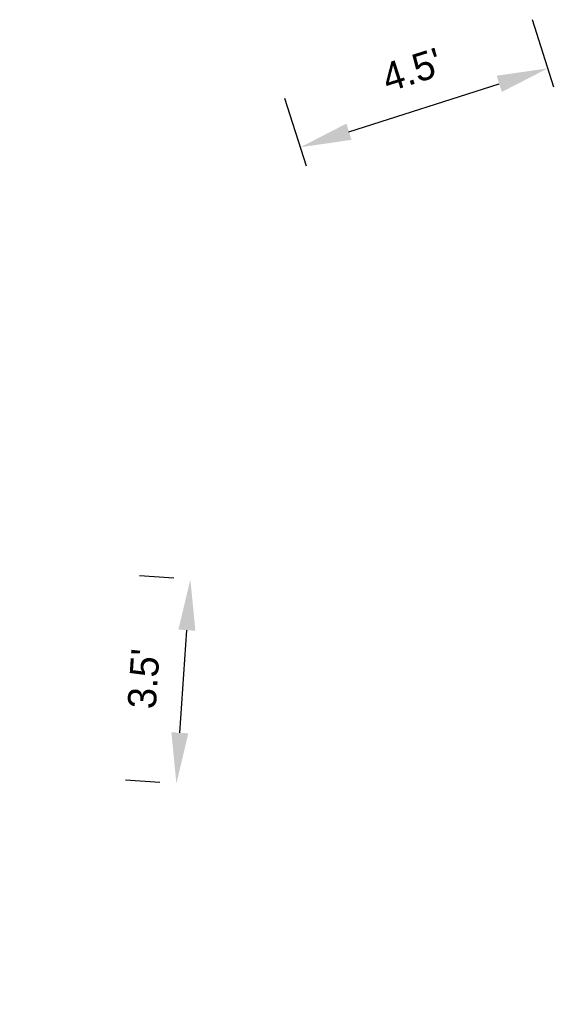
# Model space of a CAD drawing. Header units: feet. Extents: x 1374030 to 1376053, y 456596 to 456786.
# Tile 1 of 3: x 1374030 to 1374039, y 456768 to 456786. Entities that reach past the tile are written whole.
import ezdxf

# ---------------------------------------------------------------- set-up
doc = ezdxf.new("R2010")
doc.units = ezdxf.units.FT
doc.header["$MEASUREMENT"] = 0
doc.layers.add('RD_P_Text', color=1, linetype='Continuous')
doc.styles.get("Standard").update_dxf_attribs({"font": 'font31.shx'})
doc.dimstyles.new('COEC', dxfattribs={"dimscale": 13.9, "dimtxt": 0.18, "dimasz": 0.18, "dimexe": 0.18, "dimexo": 0.0625, "dimgap": 0.09, "dimtad": 1, "dimzin": 0, "dimdsep": 46, "dimtxsty": 'Standard', "dimcen": 0.09, "dimclrd": 256, "dimclre": 256, "dimclrt": 256, "dimaunit": 1, "dimadec": 4, "dimazin": 0, "dimtfac": 1, "dimtofl": 0, "dimtmove": 0, "dimatfit": 3, "dimfxl": 1, "dimtolj": 1, "dimtzin": 0, "dimlwd": -1, "dimlwe": -1, "dimarcsym": 0})

# ---------------------------------------------------------------- blocks, each defined once
blk = doc.blocks.new('*D1090')
at = {"layer": 'Defpoints', "color": 0, "transparency": 16777216}
for p in [(1374038.847, 456784.955), (1374039.048, 456784.325, 900.322), (1374034.682, 456782.933, 900.322)]:
    blk.add_point(p, dxfattribs=at)
at = {"layer": 'RD_P_Text', "transparency": 16777216}
for p, q in [((1374038.953, 456784.622), (1374038.574, 456785.813)), ((1374035.339, 456783.837), (1374037.99, 456784.682)), ((1374034.587, 456783.231), (1374034.208, 456784.421))]:
    blk.add_line(p, q, dxfattribs=at)
for points in [[(1374037.944, 456784.825), (1374038.035, 456784.539), (1374038.847, 456784.955)], [(1374035.293, 456783.98), (1374035.384, 456783.694), (1374034.481, 456783.563)]]:
    blk.add_solid(points, dxfattribs=at)
at = {"layer": 'RD_P_Text', "transparency": 16777216, "insert": (1374036.452, 456784.926), "char_height": 0.5, "attachment_point": 5, "rotation": 17.6797}
blk.add_mtext("\\A1;4.5'", dxfattribs=at)
blk = doc.blocks.new('*D1094')
at = {"layer": 'Defpoints', "color": 0, "transparency": 16777216}
for p in [(1374032.542, 456775.945), (1374032.564, 456775.944, -900.445), (1374032.317, 456772.339, -900.309)]:
    blk.add_point(p, dxfattribs=at)
at = {"layer": 'RD_P_Text', "transparency": 16777216}
for p, q in [((1374032.252, 456775.965), (1374031.644, 456776.007)), ((1374032.356, 456773.238), (1374032.481, 456775.047)), ((1374032.005, 456772.36), (1374031.397, 456772.402))]:
    blk.add_line(p, q, dxfattribs=at)
for points in [[(1374032.331, 456775.058), (1374032.63, 456775.037), (1374032.542, 456775.945)], [(1374032.207, 456773.249), (1374032.506, 456773.228), (1374032.295, 456772.341)]]:
    blk.add_solid(points, dxfattribs=at)
at = {"layer": 'RD_P_Text', "transparency": 16777216, "insert": (1374031.72, 456774.191), "char_height": 0.5, "attachment_point": 5, "rotation": 86.0761}
blk.add_mtext("\\A1;3.5'", dxfattribs=at)

msp = doc.modelspace()

# ---------------------------------------------------------------- dimensions: what is measured, and where the dimension line sits
at = {"layer": 'RD_P_Text'}
for p1, p2, distance, text, picture, middle in [((1374034.682, 456782.933), (1374039.048, 456784.325), 0.662, "4.5'", '*D1090', (1374036.452, 456784.926, -900.322)), ((1374032.317, 456772.339, 900.469), (1374032.564, 456775.944, 900.333), 0.022, "3.5'", '*D1094', (1374031.72, 456774.191, 1800.778))]:
    dim = msp.add_aligned_dim(p1=p1, p2=p2, distance=distance, text=text, dimstyle='COEC', override={"dimscale": 5, "dimtxt": 0.1}, dxfattribs=at)
    dim.commit()
    dim.dimension.update_dxf_attribs({"geometry": picture, "text_midpoint": middle})

doc.saveas('drawing.dxf')
